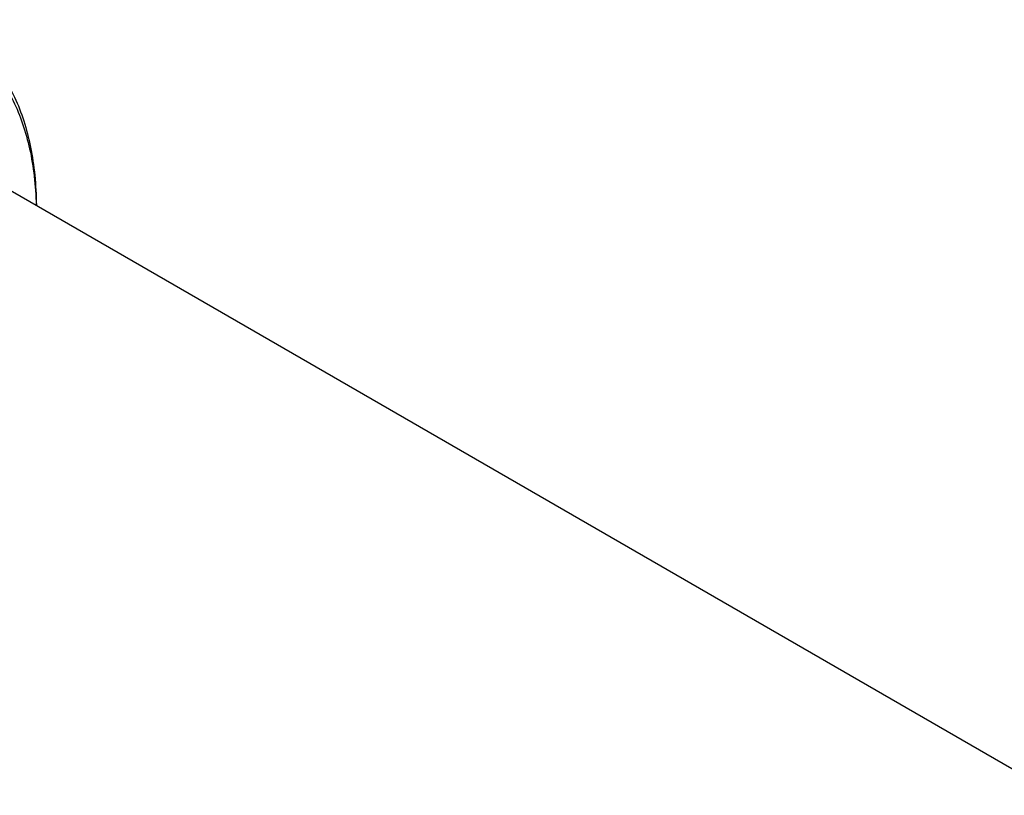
# Model space of a CAD drawing. Header units: millimetres. Extents: x 20 to 4180, y 42 to 2950.
# Tile 126 of 133: x 3637 to 3819, y 2114 to 2257. Entities that reach past the tile are written whole.
import ezdxf

# ---------------------------------------------------------------- set-up
doc = ezdxf.new("R2010")
doc.units = ezdxf.units.MM
doc.header["$LTSCALE"] = 231.275
doc.layers.add('DEFAULT_VBL19', color=7, linetype='CONTINUOUS')
doc.layers.add('MIDDLE_ASM_PBL23', color=7, linetype='CONTINUOUS')

# ---------------------------------------------------------------- blocks, each defined once
blk = doc.blocks.new('MIDDLE_ASM_PBL23', base_point=(3724.74, 2086.61))
at = {"layer": 'MIDDLE_ASM_PBL23', "color": 7}
blk.add_line((3618.89, 2234.9), (3861.57, 2094.79), dxfattribs=at)
for points, knots in [([(3589.42, 2250.19), (3591, 2251.1), (3594.14, 2252.75), (3598.94, 2254.73), (3603.66, 2256.13), (3608.26, 2256.94), (3612.68, 2257.15), (3616.9, 2256.74), (3620.87, 2255.73), (3624.55, 2254.12), (3627.9, 2251.92), (3630.88, 2249.16), (3633.47, 2245.86), (3635.64, 2242.07), (3637.37, 2237.83), (3638.66, 2233.16), (3639.49, 2228.12), (3639.73, 2224.63), (3639.78, 2222.84)], [0, 0, 0, 0, 0.074645, 0.145494, 0.212562, 0.276018, 0.336207, 0.393665, 0.449112, 0.503426, 0.557584, 0.612576, 0.669318, 0.728585, 0.790972, 0.856882, 0.926537, 1, 1, 1, 1]), ([(3624.78, 2255.31), (3625.95, 2254.63), (3628.21, 2253.07), (3631.19, 2250.16), (3633.76, 2246.7), (3635.9, 2242.75), (3637.59, 2238.33), (3638.83, 2233.5), (3639.59, 2228.28), (3639.78, 2224.68), (3639.8, 2222.83)], [0, 0, 0, 0, 0.108369, 0.218721, 0.332862, 0.452297, 0.578156, 0.711188, 0.85178, 1, 1, 1, 1])]:
    blk.add_open_spline(points, degree=3, knots=knots, dxfattribs=at)
blk = doc.blocks.new('DEFAULT_VBL19', base_point=(3677.42, 2256.49))
at = {"layer": 'MIDDLE_ASM_PBL23'}
blk.add_blockref('MIDDLE_ASM_PBL23', (3724.74, 2086.61), dxfattribs=at)

msp = doc.modelspace()

# ---------------------------------------------------------------- block references
at = {"layer": 'DEFAULT_VBL19'}
msp.add_blockref('DEFAULT_VBL19', (3677.416, 2256.486), dxfattribs=at)

doc.saveas('drawing.dxf')
